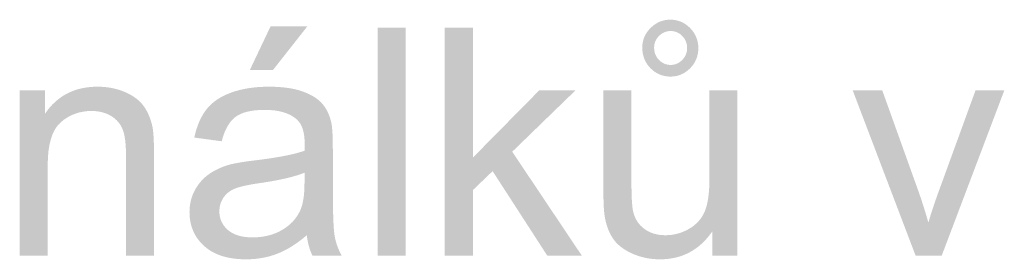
# Model space of a CAD drawing. Extents: x -12025 to 39812, y -28775 to 12.
# Tile 61 of 90: x 31243 to 31889, y -24945 to -24788. Entities that reach past the tile are written whole.
import ezdxf

# ---------------------------------------------------------------- set-up
doc = ezdxf.new("R2010")
doc.units = 0
doc.header["$MEASUREMENT"] = 0
doc.layers.add('OÚ Dukovany půdorys kóty 1NP', color=7, linetype='Continuous')

# ---------------------------------------------------------------- blocks, each defined once
blk = doc.blocks.new('(3)')
at = {"linetype": 'Continuous'}
h = blk.add_hatch(color=154, dxfattribs=at)
edge = h.paths.add_edge_path()
edge.add_spline(control_points=[(2798.48, -154.95), (2798.48, -154.95), (2798.48, -139.01), (2798.48, -139.01)], knot_values=[0, 0, 0, 0, 1, 1, 1, 1], degree=3, periodic=0)
edge.add_spline(control_points=[(2798.48, -139.01), (2790.04, -151.27), (2778.56, -157.4), (2764.06, -157.4)], knot_values=[0, 0, 0, 0, 1, 1, 1, 1], degree=3, periodic=0)
edge.add_spline(control_points=[(2764.06, -157.4), (2757.66, -157.4), (2751.68, -156.17), (2746.13, -153.72)], knot_values=[0, 0, 0, 0, 1, 1, 1, 1], degree=3, periodic=0)
edge.add_spline(control_points=[(2746.13, -153.72), (2740.58, -151.27), (2736.47, -148.19), (2733.78, -144.48)], knot_values=[0, 0, 0, 0, 1, 1, 1, 1], degree=3, periodic=0)
edge.add_spline(control_points=[(2733.78, -144.48), (2731.09, -140.76), (2729.2, -136.22), (2728.11, -130.84)], knot_values=[0, 0, 0, 0, 1, 1, 1, 1], degree=3, periodic=0)
edge.add_spline(control_points=[(2728.11, -130.84), (2727.36, -127.23), (2726.98, -121.51), (2726.98, -113.68)], knot_values=[0, 0, 0, 0, 1, 1, 1, 1], degree=3, periodic=0)
edge.add_spline(control_points=[(2726.98, -113.68), (2726.98, -113.68), (2726.98, -46.47), (2726.98, -46.47)], knot_values=[0, 0, 0, 0, 1, 1, 1, 1], degree=3, periodic=0)
edge.add_spline(control_points=[(2726.98, -46.47), (2726.98, -46.47), (2745.37, -46.47), (2745.37, -46.47)], knot_values=[0, 0, 0, 0, 1, 1, 1, 1], degree=3, periodic=0)
edge.add_spline(control_points=[(2745.37, -46.47), (2745.37, -46.47), (2745.37, -106.63), (2745.37, -106.63)], knot_values=[0, 0, 0, 0, 1, 1, 1, 1], degree=3, periodic=0)
edge.add_spline(control_points=[(2745.37, -106.63), (2745.37, -116.23), (2745.74, -122.7), (2746.49, -126.04)], knot_values=[0, 0, 0, 0, 1, 1, 1, 1], degree=3, periodic=0)
edge.add_spline(control_points=[(2746.49, -126.04), (2747.65, -130.87), (2750.1, -134.67), (2753.85, -137.43)], knot_values=[0, 0, 0, 0, 1, 1, 1, 1], degree=3, periodic=0)
edge.add_spline(control_points=[(2753.85, -137.43), (2757.59, -140.19), (2762.22, -141.57), (2767.74, -141.57)], knot_values=[0, 0, 0, 0, 1, 1, 1, 1], degree=3, periodic=0)
edge.add_spline(control_points=[(2767.74, -141.57), (2773.25, -141.57), (2778.43, -140.15), (2783.26, -137.33)], knot_values=[0, 0, 0, 0, 1, 1, 1, 1], degree=3, periodic=0)
edge.add_spline(control_points=[(2783.26, -137.33), (2788.1, -134.5), (2791.52, -130.65), (2793.53, -125.78)], knot_values=[0, 0, 0, 0, 1, 1, 1, 1], degree=3, periodic=0)
edge.add_spline(control_points=[(2793.53, -125.78), (2795.54, -120.92), (2796.54, -113.85), (2796.54, -104.59)], knot_values=[0, 0, 0, 0, 1, 1, 1, 1], degree=3, periodic=0)
edge.add_spline(control_points=[(2796.54, -104.59), (2796.54, -104.59), (2796.54, -46.47), (2796.54, -46.47)], knot_values=[0, 0, 0, 0, 1, 1, 1, 1], degree=3, periodic=0)
edge.add_spline(control_points=[(2796.54, -46.47), (2796.54, -46.47), (2814.93, -46.47), (2814.93, -46.47)], knot_values=[0, 0, 0, 0, 1, 1, 1, 1], degree=3, periodic=0)
edge.add_spline(control_points=[(2814.93, -46.47), (2814.93, -46.47), (2814.93, -154.95), (2814.93, -154.95)], knot_values=[0, 0, 0, 0, 1, 1, 1, 1], degree=3, periodic=0)
edge.add_spline(control_points=[(2814.93, -154.95), (2814.93, -154.95), (2798.48, -154.95), (2798.48, -154.95)], knot_values=[0, 0, 0, 0, 1, 1, 1, 1], degree=3, periodic=0)
edge.add_spline(control_points=[(2798.48, -154.95), (2798.48, -154.95), (2798.48, -18.28), (2798.48, -18.28)], knot_values=[0, 0, 0, 0, 1, 1, 1, 1], degree=3, periodic=0)
edge.add_spline(control_points=[(2798.48, -18.28), (2798.48, -18.28), (2752.48, -18.28), (2752.48, -18.28)], knot_values=[0, 0, 0, 0, 1, 1, 1, 1], degree=3, periodic=0)
edge.add_spline(control_points=[(2752.48, -18.28), (2752.48, -13.31), (2754.31, -9.02), (2757.95, -5.41)], knot_values=[0, 0, 0, 0, 1, 1, 1, 1], degree=3, periodic=0)
edge.add_spline(control_points=[(2757.95, -5.41), (2761.59, -1.8), (2765.9, 0), (2770.87, 0)], knot_values=[0, 0, 0, 0, 1, 1, 1, 1], degree=3, periodic=0)
edge.add_spline(control_points=[(2770.87, 0), (2775.91, 0), (2780.23, -1.82), (2783.84, -5.46)], knot_values=[0, 0, 0, 0, 1, 1, 1, 1], degree=3, periodic=0)
edge.add_spline(control_points=[(2783.84, -5.46), (2787.45, -9.11), (2789.25, -13.52), (2789.25, -18.69)], knot_values=[0, 0, 0, 0, 1, 1, 1, 1], degree=3, periodic=0)
edge.add_spline(control_points=[(2789.25, -18.69), (2789.25, -23.93), (2787.45, -28.36), (2783.84, -31.97)], knot_values=[0, 0, 0, 0, 1, 1, 1, 1], degree=3, periodic=0)
edge.add_spline(control_points=[(2783.84, -31.97), (2780.23, -35.58), (2775.94, -37.38), (2770.97, -37.38)], knot_values=[0, 0, 0, 0, 1, 1, 1, 1], degree=3, periodic=0)
edge.add_spline(control_points=[(2770.97, -37.38), (2765.86, -37.38), (2761.51, -35.56), (2757.9, -31.92)], knot_values=[0, 0, 0, 0, 1, 1, 1, 1], degree=3, periodic=0)
edge.add_spline(control_points=[(2757.9, -31.92), (2754.29, -28.28), (2752.48, -23.73), (2752.48, -18.28)], knot_values=[0, 0, 0, 0, 1, 1, 1, 1], degree=3, periodic=0)
edge.add_spline(control_points=[(2752.48, -18.28), (2752.48, -18.28), (2752.48, -18.28), (2752.48, -18.28)], knot_values=[0, 0, 0, 0, 1, 1, 1, 1], degree=3, periodic=0)
edge.add_spline(control_points=[(2752.48, -18.28), (2752.48, -18.28), (2798.48, -18.28), (2798.48, -18.28)], knot_values=[0, 0, 0, 0, 1, 1, 1, 1], degree=3, periodic=0)
edge.add_spline(control_points=[(2798.48, -18.28), (2798.48, -18.28), (2798.48, -154.95), (2798.48, -154.95)], knot_values=[0, 0, 0, 0, 1, 1, 1, 1], degree=3, periodic=0)
edge.add_spline(control_points=[(2798.48, -154.95), (2798.48, -154.95), (2798.48, -18.39), (2798.48, -18.39)], knot_values=[0, 0, 0, 0, 1, 1, 1, 1], degree=3, periodic=0)
edge.add_spline(control_points=[(2798.48, -18.39), (2798.48, -18.39), (2760.25, -18.39), (2760.25, -18.39)], knot_values=[0, 0, 0, 0, 1, 1, 1, 1], degree=3, periodic=0)
edge.add_spline(control_points=[(2760.25, -18.39), (2760.25, -21.59), (2761.32, -24.28), (2763.46, -26.45)], knot_values=[0, 0, 0, 0, 1, 1, 1, 1], degree=3, periodic=0)
edge.add_spline(control_points=[(2763.46, -26.45), (2765.61, -28.63), (2768.15, -29.72), (2771.07, -29.72)], knot_values=[0, 0, 0, 0, 1, 1, 1, 1], degree=3, periodic=0)
edge.add_spline(control_points=[(2771.07, -29.72), (2774, -29.72), (2776.54, -28.63), (2778.68, -26.45)], knot_values=[0, 0, 0, 0, 1, 1, 1, 1], degree=3, periodic=0)
edge.add_spline(control_points=[(2778.68, -26.45), (2780.83, -24.28), (2781.9, -21.65), (2781.9, -18.59)], knot_values=[0, 0, 0, 0, 1, 1, 1, 1], degree=3, periodic=0)
edge.add_spline(control_points=[(2781.9, -18.59), (2781.9, -15.53), (2780.84, -12.9), (2778.73, -10.72)], knot_values=[0, 0, 0, 0, 1, 1, 1, 1], degree=3, periodic=0)
edge.add_spline(control_points=[(2778.73, -10.72), (2776.62, -8.55), (2774.07, -7.46), (2771.07, -7.46)], knot_values=[0, 0, 0, 0, 1, 1, 1, 1], degree=3, periodic=0)
edge.add_spline(control_points=[(2771.07, -7.46), (2768.15, -7.46), (2765.61, -8.53), (2763.46, -10.67)], knot_values=[0, 0, 0, 0, 1, 1, 1, 1], degree=3, periodic=0)
edge.add_spline(control_points=[(2763.46, -10.67), (2761.32, -12.82), (2760.25, -15.39), (2760.25, -18.39)], knot_values=[0, 0, 0, 0, 1, 1, 1, 1], degree=3, periodic=0)
edge.add_spline(control_points=[(2760.25, -18.39), (2760.25, -18.39), (2760.25, -18.39), (2760.25, -18.39)], knot_values=[0, 0, 0, 0, 1, 1, 1, 1], degree=3, periodic=0)
edge.add_spline(control_points=[(2760.25, -18.39), (2760.25, -18.39), (2798.48, -18.39), (2798.48, -18.39)], knot_values=[0, 0, 0, 0, 1, 1, 1, 1], degree=3, periodic=0)
edge.add_spline(control_points=[(2798.48, -18.39), (2798.48, -18.39), (2798.48, -154.95), (2798.48, -154.95)], knot_values=[0, 0, 0, 0, 1, 1, 1, 1], degree=3, periodic=0)
edge.add_spline(control_points=[(2798.48, -154.95), (2798.48, -154.95), (2798.48, -154.95), (2798.48, -154.95)], knot_values=[0, 0, 0, 0, 1, 1, 1, 1], degree=3, periodic=0)
h = blk.add_hatch(color=154, dxfattribs=at)
edge = h.paths.add_edge_path()
edge.add_spline(control_points=[(2532.34, -141.57), (2525.53, -147.35), (2518.98, -151.44), (2512.68, -153.82)], knot_values=[0, 0, 0, 0, 1, 1, 1, 1], degree=3, periodic=0)
edge.add_spline(control_points=[(2512.68, -153.82), (2506.38, -156.21), (2499.62, -157.4), (2492.4, -157.4)], knot_values=[0, 0, 0, 0, 1, 1, 1, 1], degree=3, periodic=0)
edge.add_spline(control_points=[(2492.4, -157.4), (2480.49, -157.4), (2471.33, -154.49), (2464.93, -148.66)], knot_values=[0, 0, 0, 0, 1, 1, 1, 1], degree=3, periodic=0)
edge.add_spline(control_points=[(2464.93, -148.66), (2458.53, -142.84), (2455.33, -135.4), (2455.33, -126.35)], knot_values=[0, 0, 0, 0, 1, 1, 1, 1], degree=3, periodic=0)
edge.add_spline(control_points=[(2455.33, -126.35), (2455.33, -121.04), (2456.54, -116.18), (2458.95, -111.79)], knot_values=[0, 0, 0, 0, 1, 1, 1, 1], degree=3, periodic=0)
edge.add_spline(control_points=[(2458.95, -111.79), (2461.37, -107.4), (2464.54, -103.88), (2468.45, -101.22)], knot_values=[0, 0, 0, 0, 1, 1, 1, 1], degree=3, periodic=0)
edge.add_spline(control_points=[(2468.45, -101.22), (2472.37, -98.56), (2476.78, -96.56), (2481.68, -95.19)], knot_values=[0, 0, 0, 0, 1, 1, 1, 1], degree=3, periodic=0)
edge.add_spline(control_points=[(2481.68, -95.19), (2485.29, -94.24), (2490.74, -93.32), (2498.02, -92.44)], knot_values=[0, 0, 0, 0, 1, 1, 1, 1], degree=3, periodic=0)
edge.add_spline(control_points=[(2498.02, -92.44), (2512.87, -90.67), (2523.79, -88.55), (2530.81, -86.1)], knot_values=[0, 0, 0, 0, 1, 1, 1, 1], degree=3, periodic=0)
edge.add_spline(control_points=[(2530.81, -86.1), (2530.88, -83.58), (2530.91, -81.98), (2530.91, -81.3)], knot_values=[0, 0, 0, 0, 1, 1, 1, 1], degree=3, periodic=0)
edge.add_spline(control_points=[(2530.91, -81.3), (2530.91, -73.81), (2529.17, -68.54), (2525.7, -65.47)], knot_values=[0, 0, 0, 0, 1, 1, 1, 1], degree=3, periodic=0)
edge.add_spline(control_points=[(2525.7, -65.47), (2521, -61.32), (2514.02, -59.24), (2504.76, -59.24)], knot_values=[0, 0, 0, 0, 1, 1, 1, 1], degree=3, periodic=0)
edge.add_spline(control_points=[(2504.76, -59.24), (2496.11, -59.24), (2489.73, -60.76), (2485.61, -63.79)], knot_values=[0, 0, 0, 0, 1, 1, 1, 1], degree=3, periodic=0)
edge.add_spline(control_points=[(2485.61, -63.79), (2481.49, -66.82), (2478.44, -72.18), (2476.47, -79.87)], knot_values=[0, 0, 0, 0, 1, 1, 1, 1], degree=3, periodic=0)
edge.add_spline(control_points=[(2476.47, -79.87), (2476.47, -79.87), (2458.49, -77.42), (2458.49, -77.42)], knot_values=[0, 0, 0, 0, 1, 1, 1, 1], degree=3, periodic=0)
edge.add_spline(control_points=[(2458.49, -77.42), (2460.13, -69.73), (2462.82, -63.51), (2466.56, -58.78)], knot_values=[0, 0, 0, 0, 1, 1, 1, 1], degree=3, periodic=0)
edge.add_spline(control_points=[(2466.56, -58.78), (2470.31, -54.05), (2475.72, -50.41), (2482.8, -47.85)], knot_values=[0, 0, 0, 0, 1, 1, 1, 1], degree=3, periodic=0)
edge.add_spline(control_points=[(2482.8, -47.85), (2489.88, -45.3), (2498.09, -44.02), (2507.42, -44.02)], knot_values=[0, 0, 0, 0, 1, 1, 1, 1], degree=3, periodic=0)
edge.add_spline(control_points=[(2507.42, -44.02), (2516.68, -44.02), (2524.2, -45.11), (2529.99, -47.29)], knot_values=[0, 0, 0, 0, 1, 1, 1, 1], degree=3, periodic=0)
edge.add_spline(control_points=[(2529.99, -47.29), (2535.78, -49.47), (2540.03, -52.21), (2542.76, -55.51)], knot_values=[0, 0, 0, 0, 1, 1, 1, 1], degree=3, periodic=0)
edge.add_spline(control_points=[(2542.76, -55.51), (2545.48, -58.82), (2547.39, -62.99), (2548.48, -68.02)], knot_values=[0, 0, 0, 0, 1, 1, 1, 1], degree=3, periodic=0)
edge.add_spline(control_points=[(2548.48, -68.02), (2549.09, -71.16), (2549.4, -76.81), (2549.4, -84.98)], knot_values=[0, 0, 0, 0, 1, 1, 1, 1], degree=3, periodic=0)
edge.add_spline(control_points=[(2549.4, -84.98), (2549.4, -84.98), (2549.4, -109.49), (2549.4, -109.49)], knot_values=[0, 0, 0, 0, 1, 1, 1, 1], degree=3, periodic=0)
edge.add_spline(control_points=[(2549.4, -109.49), (2549.4, -126.58), (2549.79, -137.39), (2550.57, -141.92)], knot_values=[0, 0, 0, 0, 1, 1, 1, 1], degree=3, periodic=0)
edge.add_spline(control_points=[(2550.57, -141.92), (2551.35, -146.45), (2552.9, -150.79), (2555.22, -154.95)], knot_values=[0, 0, 0, 0, 1, 1, 1, 1], degree=3, periodic=0)
edge.add_spline(control_points=[(2555.22, -154.95), (2555.22, -154.95), (2536.02, -154.95), (2536.02, -154.95)], knot_values=[0, 0, 0, 0, 1, 1, 1, 1], degree=3, periodic=0)
edge.add_spline(control_points=[(2536.02, -154.95), (2534.11, -151.13), (2532.88, -146.67), (2532.34, -141.57)], knot_values=[0, 0, 0, 0, 1, 1, 1, 1], degree=3, periodic=0)
edge.add_spline(control_points=[(2532.34, -141.57), (2532.34, -141.57), (2532.34, -141.57), (2532.34, -141.57)], knot_values=[0, 0, 0, 0, 1, 1, 1, 1], degree=3, periodic=0)
edge.add_spline(control_points=[(2532.34, -141.57), (2532.34, -141.57), (2532.34, -100.51), (2532.34, -100.51)], knot_values=[0, 0, 0, 0, 1, 1, 1, 1], degree=3, periodic=0)
edge.add_spline(control_points=[(2532.34, -100.51), (2532.34, -100.51), (2530.81, -100.51), (2530.81, -100.51)], knot_values=[0, 0, 0, 0, 1, 1, 1, 1], degree=3, periodic=0)
edge.add_spline(control_points=[(2530.81, -100.51), (2524.13, -103.23), (2514.12, -105.54), (2500.78, -107.45)], knot_values=[0, 0, 0, 0, 1, 1, 1, 1], degree=3, periodic=0)
edge.add_spline(control_points=[(2500.78, -107.45), (2493.22, -108.54), (2487.88, -109.77), (2484.74, -111.13)], knot_values=[0, 0, 0, 0, 1, 1, 1, 1], degree=3, periodic=0)
edge.add_spline(control_points=[(2484.74, -111.13), (2481.61, -112.49), (2479.19, -114.48), (2477.49, -117.1)], knot_values=[0, 0, 0, 0, 1, 1, 1, 1], degree=3, periodic=0)
edge.add_spline(control_points=[(2477.49, -117.1), (2475.79, -119.72), (2474.94, -122.64), (2474.94, -125.84)], knot_values=[0, 0, 0, 0, 1, 1, 1, 1], degree=3, periodic=0)
edge.add_spline(control_points=[(2474.94, -125.84), (2474.94, -130.74), (2476.79, -134.82), (2480.5, -138.09)], knot_values=[0, 0, 0, 0, 1, 1, 1, 1], degree=3, periodic=0)
edge.add_spline(control_points=[(2480.5, -138.09), (2484.22, -141.36), (2489.65, -143), (2496.8, -143)], knot_values=[0, 0, 0, 0, 1, 1, 1, 1], degree=3, periodic=0)
edge.add_spline(control_points=[(2496.8, -143), (2503.88, -143), (2510.18, -141.45), (2515.69, -138.35)], knot_values=[0, 0, 0, 0, 1, 1, 1, 1], degree=3, periodic=0)
edge.add_spline(control_points=[(2515.69, -138.35), (2521.21, -135.25), (2525.26, -131.01), (2527.85, -125.63)], knot_values=[0, 0, 0, 0, 1, 1, 1, 1], degree=3, periodic=0)
edge.add_spline(control_points=[(2527.85, -125.63), (2529.82, -121.48), (2530.81, -115.35), (2530.81, -107.25)], knot_values=[0, 0, 0, 0, 1, 1, 1, 1], degree=3, periodic=0)
edge.add_spline(control_points=[(2530.81, -107.25), (2530.81, -107.25), (2530.81, -100.51), (2530.81, -100.51)], knot_values=[0, 0, 0, 0, 1, 1, 1, 1], degree=3, periodic=0)
edge.add_spline(control_points=[(2530.81, -100.51), (2530.81, -100.51), (2532.34, -100.51), (2532.34, -100.51)], knot_values=[0, 0, 0, 0, 1, 1, 1, 1], degree=3, periodic=0)
edge.add_spline(control_points=[(2532.34, -100.51), (2532.34, -100.51), (2532.34, -141.57), (2532.34, -141.57)], knot_values=[0, 0, 0, 0, 1, 1, 1, 1], degree=3, periodic=0)
edge.add_spline(control_points=[(2532.34, -141.57), (2532.34, -141.57), (2532.34, -32.99), (2532.34, -32.99)], knot_values=[0, 0, 0, 0, 1, 1, 1, 1], degree=3, periodic=0)
edge.add_spline(control_points=[(2532.34, -32.99), (2532.34, -32.99), (2494.96, -32.99), (2494.96, -32.99)], knot_values=[0, 0, 0, 0, 1, 1, 1, 1], degree=3, periodic=0)
edge.add_spline(control_points=[(2494.96, -32.99), (2494.96, -32.99), (2508.54, -4.39), (2508.54, -4.39)], knot_values=[0, 0, 0, 0, 1, 1, 1, 1], degree=3, periodic=0)
edge.add_spline(control_points=[(2508.54, -4.39), (2508.54, -4.39), (2532.65, -4.39), (2532.65, -4.39)], knot_values=[0, 0, 0, 0, 1, 1, 1, 1], degree=3, periodic=0)
edge.add_spline(control_points=[(2532.65, -4.39), (2532.65, -4.39), (2510.18, -32.99), (2510.18, -32.99)], knot_values=[0, 0, 0, 0, 1, 1, 1, 1], degree=3, periodic=0)
edge.add_spline(control_points=[(2510.18, -32.99), (2510.18, -32.99), (2494.96, -32.99), (2494.96, -32.99)], knot_values=[0, 0, 0, 0, 1, 1, 1, 1], degree=3, periodic=0)
edge.add_spline(control_points=[(2494.96, -32.99), (2494.96, -32.99), (2532.34, -32.99), (2532.34, -32.99)], knot_values=[0, 0, 0, 0, 1, 1, 1, 1], degree=3, periodic=0)
edge.add_spline(control_points=[(2532.34, -32.99), (2532.34, -32.99), (2532.34, -141.57), (2532.34, -141.57)], knot_values=[0, 0, 0, 0, 1, 1, 1, 1], degree=3, periodic=0)
edge.add_spline(control_points=[(2532.34, -141.57), (2532.34, -141.57), (2532.34, -141.57), (2532.34, -141.57)], knot_values=[0, 0, 0, 0, 1, 1, 1, 1], degree=3, periodic=0)
for points in [[(2578.81, -154.95), (2578.81, -5.21), (2597.2, -5.21), (2597.2, -154.95), (2578.81, -154.95)], [(2622.9, -154.95), (2622.9, -5.21), (2641.29, -5.21), (2641.29, -90.6), (2684.8, -46.47), (2708.6, -46.47), (2667.13, -86.72), (2712.79, -154.95), (2690.11, -154.95), (2654.26, -99.48), (2641.29, -111.94), (2641.29, -154.95), (2622.9, -154.95)]]:
    blk.add_hatch(color=154, dxfattribs=at).paths.add_polyline_path(points)
h = blk.add_hatch(color=154, dxfattribs=at)
edge = h.paths.add_edge_path()
edge.add_spline(control_points=[(2343.89, -154.95), (2343.89, -154.95), (2343.89, -46.47), (2343.89, -46.47)], knot_values=[0, 0, 0, 0, 1, 1, 1, 1], degree=3, periodic=0)
edge.add_spline(control_points=[(2343.89, -46.47), (2343.89, -46.47), (2360.44, -46.47), (2360.44, -46.47)], knot_values=[0, 0, 0, 0, 1, 1, 1, 1], degree=3, periodic=0)
edge.add_spline(control_points=[(2360.44, -46.47), (2360.44, -46.47), (2360.44, -61.9), (2360.44, -61.9)], knot_values=[0, 0, 0, 0, 1, 1, 1, 1], degree=3, periodic=0)
edge.add_spline(control_points=[(2360.44, -61.9), (2368.41, -49.98), (2379.91, -44.02), (2394.96, -44.02)], knot_values=[0, 0, 0, 0, 1, 1, 1, 1], degree=3, periodic=0)
edge.add_spline(control_points=[(2394.96, -44.02), (2401.5, -44.02), (2407.51, -45.2), (2412.99, -47.55)], knot_values=[0, 0, 0, 0, 1, 1, 1, 1], degree=3, periodic=0)
edge.add_spline(control_points=[(2412.99, -47.55), (2418.47, -49.9), (2422.57, -52.98), (2425.3, -56.79)], knot_values=[0, 0, 0, 0, 1, 1, 1, 1], degree=3, periodic=0)
edge.add_spline(control_points=[(2425.3, -56.79), (2428.02, -60.6), (2429.93, -65.13), (2431.02, -70.37)], knot_values=[0, 0, 0, 0, 1, 1, 1, 1], degree=3, periodic=0)
edge.add_spline(control_points=[(2431.02, -70.37), (2431.7, -73.78), (2432.04, -79.74), (2432.04, -88.25)], knot_values=[0, 0, 0, 0, 1, 1, 1, 1], degree=3, periodic=0)
edge.add_spline(control_points=[(2432.04, -88.25), (2432.04, -88.25), (2432.04, -154.95), (2432.04, -154.95)], knot_values=[0, 0, 0, 0, 1, 1, 1, 1], degree=3, periodic=0)
edge.add_spline(control_points=[(2432.04, -154.95), (2432.04, -154.95), (2413.65, -154.95), (2413.65, -154.95)], knot_values=[0, 0, 0, 0, 1, 1, 1, 1], degree=3, periodic=0)
edge.add_spline(control_points=[(2413.65, -154.95), (2413.65, -154.95), (2413.65, -88.96), (2413.65, -88.96)], knot_values=[0, 0, 0, 0, 1, 1, 1, 1], degree=3, periodic=0)
edge.add_spline(control_points=[(2413.65, -88.96), (2413.65, -81.47), (2412.94, -75.87), (2411.51, -72.16)], knot_values=[0, 0, 0, 0, 1, 1, 1, 1], degree=3, periodic=0)
edge.add_spline(control_points=[(2411.51, -72.16), (2410.08, -68.45), (2407.54, -65.49), (2403.9, -63.28)], knot_values=[0, 0, 0, 0, 1, 1, 1, 1], degree=3, periodic=0)
edge.add_spline(control_points=[(2403.9, -63.28), (2400.26, -61.06), (2395.98, -59.96), (2391.08, -59.96)], knot_values=[0, 0, 0, 0, 1, 1, 1, 1], degree=3, periodic=0)
edge.add_spline(control_points=[(2391.08, -59.96), (2383.25, -59.96), (2376.49, -62.44), (2370.81, -67.41)], knot_values=[0, 0, 0, 0, 1, 1, 1, 1], degree=3, periodic=0)
edge.add_spline(control_points=[(2370.81, -67.41), (2365.12, -72.38), (2362.28, -81.81), (2362.28, -95.7)], knot_values=[0, 0, 0, 0, 1, 1, 1, 1], degree=3, periodic=0)
edge.add_spline(control_points=[(2362.28, -95.7), (2362.28, -95.7), (2362.28, -154.95), (2362.28, -154.95)], knot_values=[0, 0, 0, 0, 1, 1, 1, 1], degree=3, periodic=0)
edge.add_spline(control_points=[(2362.28, -154.95), (2362.28, -154.95), (2343.89, -154.95), (2343.89, -154.95)], knot_values=[0, 0, 0, 0, 1, 1, 1, 1], degree=3, periodic=0)
h = blk.add_hatch(color=154, dxfattribs=at)
edge = h.paths.add_edge_path()
edge.add_spline(control_points=[(2931.84, -154.95), (2931.84, -154.95), (2890.58, -46.47), (2890.58, -46.47)], knot_values=[0, 0, 0, 0, 1, 1, 1, 1], degree=3, periodic=0)
edge.add_spline(control_points=[(2890.58, -46.47), (2890.58, -46.47), (2909.98, -46.47), (2909.98, -46.47)], knot_values=[0, 0, 0, 0, 1, 1, 1, 1], degree=3, periodic=0)
edge.add_spline(control_points=[(2909.98, -46.47), (2909.98, -46.47), (2933.27, -111.43), (2933.27, -111.43)], knot_values=[0, 0, 0, 0, 1, 1, 1, 1], degree=3, periodic=0)
edge.add_spline(control_points=[(2933.27, -111.43), (2935.79, -118.45), (2938.11, -125.73), (2940.22, -133.29)], knot_values=[0, 0, 0, 0, 1, 1, 1, 1], degree=3, periodic=0)
edge.add_spline(control_points=[(2940.22, -133.29), (2941.85, -127.57), (2944.13, -120.69), (2947.06, -112.66)], knot_values=[0, 0, 0, 0, 1, 1, 1, 1], degree=3, periodic=0)
edge.add_spline(control_points=[(2947.06, -112.66), (2947.06, -112.66), (2971.16, -46.47), (2971.16, -46.47)], knot_values=[0, 0, 0, 0, 1, 1, 1, 1], degree=3, periodic=0)
edge.add_spline(control_points=[(2971.16, -46.47), (2971.16, -46.47), (2990.06, -46.47), (2990.06, -46.47)], knot_values=[0, 0, 0, 0, 1, 1, 1, 1], degree=3, periodic=0)
edge.add_spline(control_points=[(2990.06, -46.47), (2990.06, -46.47), (2949, -154.95), (2949, -154.95)], knot_values=[0, 0, 0, 0, 1, 1, 1, 1], degree=3, periodic=0)
edge.add_spline(control_points=[(2949, -154.95), (2949, -154.95), (2931.84, -154.95), (2931.84, -154.95)], knot_values=[0, 0, 0, 0, 1, 1, 1, 1], degree=3, periodic=0)

msp = doc.modelspace()

# ---------------------------------------------------------------- block references
at = {"layer": 'OÚ Dukovany půdorys kóty 1NP', "color": 154, "linetype": 'Continuous'}
msp.add_blockref('(3)', (28899.06, -24787.64), dxfattribs=at)

doc.saveas('drawing.dxf')
